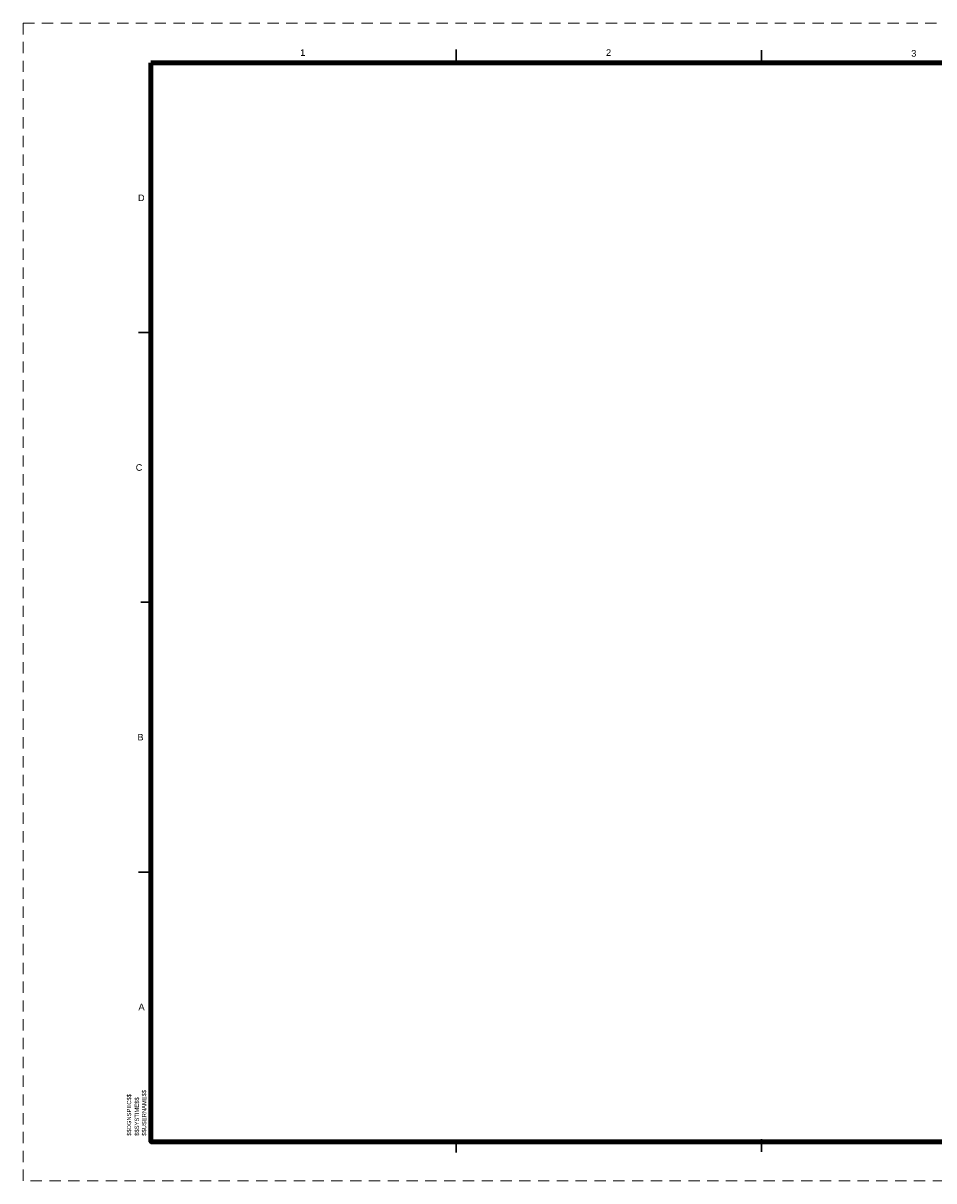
# Model space of a CAD drawing. Header units: inches. Extents: x 0 to 34.3, y 0 to 22.
# Tile 1 of 3: x 0 to 17.3, y 0 to 22. Entities that reach past the tile are written whole.
import ezdxf
from ezdxf.enums import TextEntityAlignment as Align

# ---------------------------------------------------------------- set-up
doc = ezdxf.new("R2010")
doc.units = ezdxf.units.IN
doc.header["$MEASUREMENT"] = 0
doc.linetypes.add('DGN Style 2', pattern=[0.357146, 0.214288, -0.142859])
for name, color, linetype, lineweight in [('G-ANNO-PLOT', 7, 'DGN Style 2', 0), ('G-ANNO-TEXT', 7, 'Continuous', 0), ('G-ANNO-TTLB', 7, 'Continuous', 0), ('Level 1', 7, 'Continuous', 0)]:
    doc.layers.add(name, color=color, linetype=linetype, lineweight=lineweight)
doc.styles.add('Style-Arial', font='txt')
doc.styles.add('Style-WORKING', font='WORKING.shx')

msp = doc.modelspace()

# ---------------------------------------------------------------- linework, layer by layer
at = {"layer": 'G-ANNO-PLOT', "color": 7, "linetype": 'DGN Style 2', "lineweight": 0}
msp.add_3dface([(-0.03, 22), (33.97, 22), (33.97, 0), (-0.03, 0)], dxfattribs=at)
at = {"layer": 'G-ANNO-TTLB', "color": 2, "linetype": 'Continuous', "lineweight": 30}
for p, q in [((8.2, 21.264), (8.2, 21.5)), ((13.999, 21.25), (13.999, 21.486)), ((2.16, 16.119), (2.397, 16.119)), ((2.204, 10.994), (2.441, 10.994)), ((2.16, 5.869), (2.396, 5.869)), ((8.2, 0.54), (8.2, 0.776)), ((13.999, 0.554), (13.999, 0.791))]:
    msp.add_line(p, q, dxfattribs=at)
at = {"layer": 'G-ANNO-TTLB', "color": 7, "linetype": 'Continuous', "lineweight": 100}
msp.add_3dface([(2.399, 21.244), (31.399, 21.244), (31.399, 0.744), (2.399, 0.744)], dxfattribs=at)

# ---------------------------------------------------------------- texts
at = {"layer": 'G-ANNO-TEXT', "color": 1, "linetype": 'Continuous', "lineweight": 13, "style": 'Style-Arial'}
for s, p in [('1', (5.283, 21.441)), ('2', (11.095, 21.441)), ('3', (16.895, 21.426)), ('D', (2.214, 18.681)), ('C', (2.172, 13.556)), ('B', (2.2, 8.431)), ('A', (2.219, 3.306))]:
    msp.add_text(s, height=0.125, dxfattribs=at).set_placement(p, align=Align.MIDDLE_CENTER)
at = {"layer": 'Level 1', "color": 7, "linetype": 'Continuous', "lineweight": 13, "style": 'Style-WORKING'}
for s, p in [('$$DGNSPEC$$', (1.942, 0.857)), ('$$USERNAME$$', (2.228, 0.857)), ('$$SYSTIME$$', (2.09, 0.857))]:
    msp.add_text(s, height=0.08, rotation=90, dxfattribs=at).set_placement(p, align=Align.TOP_LEFT)

doc.saveas('drawing.dxf')
